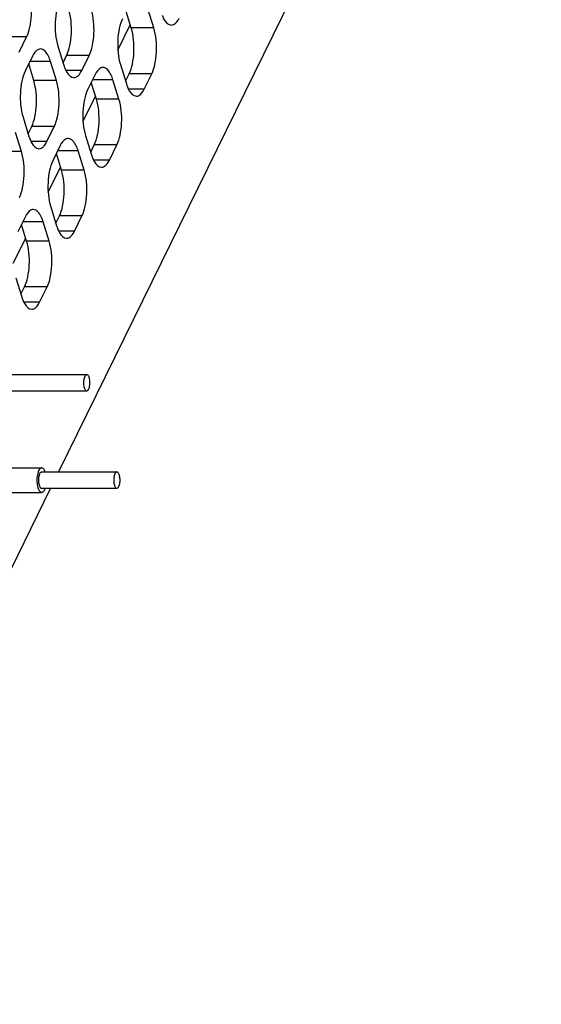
# Model space of a CAD drawing. Header units: millimetres. Extents: x 0 to 420, y 0 to 297.
# Tile 47 of 180: x 211 to 221, y 42 to 60. Entities that reach past the tile are written whole.
import ezdxf

# ---------------------------------------------------------------- set-up
doc = ezdxf.new("R2010")
doc.units = ezdxf.units.MM
doc.header["$LTSCALE"] = 23.1
doc.layers.add('ASSI', color=7, linetype='CONTINUOUS')

msp = doc.modelspace()

# ---------------------------------------------------------------- linework, layer by layer
at = {"layer": 'ASSI', "color": 7, "linetype": 'CONTINUOUS'}
for p, q in [((221.016198, 69.487342), (212.150344, 51.420632)), ((213.899027, 59.579855), (213.790097, 59.932352)), ((213.484549, 59.579855), (213.390533, 59.884091)), ((213.240281, 59.171914), (213.467517, 59.634972)), ((211.426118, 59.13638), (211.563387, 59.416104)), ((212.137851, 59.246301), (212.246781, 58.893804)), ((211.672317, 59.063607), (211.535048, 58.783882)), ((212.231867, 58.942065), (212.297837, 59.076498)), ((212.575045, 58.796774), (212.712314, 59.076498)), ((211.695034, 58.61408), (211.601018, 58.918315)), ((212.109512, 58.61408), (212.000582, 58.966577)), ((213.286778, 58.906696), (213.395708, 58.554199)), ((212.821244, 58.724001), (212.683975, 58.444277)), ((213.380794, 58.60246), (213.446764, 58.736893)), ((213.723973, 58.457168), (213.861241, 58.736893)), ((212.843961, 58.274474), (212.749945, 58.57871)), ((213.258439, 58.274474), (213.149509, 58.626971)), ((212.599693, 57.866533), (212.826929, 58.329591)), ((211.497263, 57.94092), (211.606193, 57.588423)), ((211.591279, 57.636684), (211.657249, 57.771118)), ((211.934458, 57.491393), (212.071726, 57.771118)), ((211.468924, 57.308699), (211.359994, 57.661196)), ((212.64619, 57.601315), (212.75512, 57.248818)), ((212.180656, 57.41862), (212.043387, 57.138896)), ((212.740206, 57.297079), (212.806176, 57.431512)), ((213.083385, 57.151787), (213.220654, 57.431512)), ((212.203374, 56.969093), (212.109358, 57.273329)), ((212.617851, 56.969093), (212.508921, 57.32159)), ((211.959106, 56.561152), (212.186341, 57.02421)), ((212.005602, 56.295934), (212.114532, 55.943437)), ((211.540068, 56.113239), (211.402799, 55.833515)), ((212.099618, 55.991698), (212.165588, 56.126131)), ((212.442797, 55.846407), (212.580066, 56.126131)), ((211.562786, 55.663712), (211.46877, 55.967948)), ((211.977263, 55.663712), (211.868333, 56.016209)), ((211.318518, 55.255771), (211.545753, 55.718829)), ((211.365014, 54.990553), (211.473944, 54.638056)), ((211.45903, 54.686317), (211.525, 54.82075)), ((211.802209, 54.541026), (211.939478, 54.82075)), ((211.286037, 53.211318), (212.667629, 53.211318)), ((211.286037, 52.911318), (212.667629, 52.911318)), ((208.273508, 51.495632), (211.839401, 51.495632)), ((211.839401, 51.420632), (213.220992, 51.420632)), ((212.003126, 51.120632), (204.352583, 35.530465)), ((207.737666, 51.045632), (211.839401, 51.045632)), ((211.839401, 51.120632), (213.220992, 51.120632))]:
    msp.add_line(p, q, dxfattribs=at)
at = {"layer": 'ASSI', "color": 9, "linetype": 'CONTINUOUS'}
for p, q in [((213.899027, 59.579855), (213.484549, 59.579855)), ((211.563387, 59.416104), (211.14891, 59.416104)), ((212.712314, 59.076498), (212.297837, 59.076498)), ((212.000582, 58.966577), (211.624701, 58.966577)), ((212.575045, 58.796774), (212.284908, 58.796774)), ((213.861241, 58.736893), (213.446764, 58.736893)), ((212.109512, 58.61408), (211.695034, 58.61408)), ((213.149509, 58.626971), (212.773629, 58.626971)), ((213.723973, 58.457168), (213.433835, 58.457168)), ((213.258439, 58.274474), (212.843961, 58.274474)), ((212.071726, 57.771118), (211.657249, 57.771118)), ((211.934458, 57.491393), (211.64432, 57.491393)), ((213.220654, 57.431512), (212.806176, 57.431512)), ((211.468924, 57.308699), (211.054446, 57.308699)), ((212.508921, 57.32159), (212.133041, 57.32159)), ((213.083385, 57.151787), (212.793247, 57.151787)), ((212.617851, 56.969093), (212.203374, 56.969093)), ((212.580066, 56.126131), (212.165588, 56.126131)), ((211.868333, 56.016209), (211.492453, 56.016209)), ((212.442797, 55.846407), (212.152659, 55.846407)), ((211.977263, 55.663712), (211.562786, 55.663712)), ((211.939478, 54.82075), (211.525, 54.82075)), ((211.802209, 54.541026), (211.512071, 54.541026))]:
    msp.add_line(p, q, dxfattribs=at)
at = {"layer": 'ASSI', "color": 7, "linetype": 'CONTINUOUS'}
for centre in [(212.966027, 59.115008), (214.114954, 58.775402), (212.325439, 57.809627), (213.474366, 57.470021), (212.833778, 56.164641), (212.19319, 54.85926)]:
    msp.add_arc(centre, 0.752494, 197.0952528, 201.3642162, dxfattribs=at)
for points, knots in [([(211.563387, 59.416104), (211.590997, 59.472368), (211.630951, 59.605806), (211.663614, 59.889461), (211.644898, 60.117571), (211.601172, 60.259066)], [0, 0, 0, 0, 0.219415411, 0.48151876, 1, 1, 1, 1]), ([(212.175636, 60.089263), (212.148026, 60.033), (212.108072, 59.899561), (212.075409, 59.615906), (212.094125, 59.387797), (212.137851, 59.246301)], [0, 0, 0, 0, 0.219415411, 0.48151876, 1, 1, 1, 1]), ([(212.297837, 59.076498), (212.325447, 59.132762), (212.365401, 59.2662), (212.398063, 59.549855), (212.379348, 59.777965), (212.335622, 59.919461)], [0, 0, 0, 0, 0.219415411, 0.48151876, 1, 1, 1, 1]), ([(212.712314, 59.076498), (212.739925, 59.132762), (212.779878, 59.2662), (212.812541, 59.549855), (212.793825, 59.777965), (212.7501, 59.919461)], [0, 0, 0, 0, 0.219415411, 0.48151876, 1, 1, 1, 1]), ([(213.324563, 59.749658), (213.296953, 59.693394), (213.256999, 59.559956), (213.224337, 59.276301), (213.243052, 59.048191), (213.286778, 58.906696)], [0, 0, 0, 0, 0.219415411, 0.48151876, 1, 1, 1, 1]), ([(214.054757, 59.806654), (214.064758, 59.781191), (214.096631, 59.709319), (214.16493, 59.63255), (214.219424, 59.632554)], [0, 0, 0, 0, 0.334218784, 1, 1, 1, 1]), ([(214.219424, 59.632554), (214.232712, 59.632555), (214.300173, 59.649018), (214.34086, 59.714252), (214.364561, 59.762549)], [0, 0, 0, 0, 0.19807466, 1, 1, 1, 1]), ([(213.446764, 58.736893), (213.474374, 58.793157), (213.514328, 58.926595), (213.546991, 59.21025), (213.528275, 59.438359), (213.484549, 59.579855)], [0, 0, 0, 0, 0.219415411, 0.48151876, 1, 1, 1, 1]), ([(213.861241, 58.736893), (213.888852, 58.793157), (213.928805, 58.926595), (213.961468, 59.21025), (213.942752, 59.438359), (213.899027, 59.579855)], [0, 0, 0, 0, 0.219415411, 0.48151876, 1, 1, 1, 1]), ([(211.817454, 59.193602), (211.804165, 59.193601), (211.736704, 59.177139), (211.696018, 59.111904), (211.672317, 59.063607)], [0, 0, 0, 0, 0.19807466, 1, 1, 1, 1]), ([(212.000582, 58.966577), (211.990508, 58.999177), (211.958647, 59.088105), (211.882997, 59.193607), (211.817454, 59.193602)], [0, 0, 0, 0, 0.342359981, 1, 1, 1, 1]), ([(212.265242, 58.840878), (212.275243, 58.815416), (212.307116, 58.743544), (212.375415, 58.666775), (212.429909, 58.666779)], [0, 0, 0, 0, 0.334218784, 1, 1, 1, 1]), ([(212.966381, 58.853996), (212.953092, 58.853995), (212.885632, 58.837533), (212.844945, 58.772299), (212.821244, 58.724001)], [0, 0, 0, 0, 0.19807466, 1, 1, 1, 1]), ([(213.149509, 58.626971), (213.139435, 58.659571), (213.107574, 58.7485), (213.031924, 58.854001), (212.966381, 58.853996)], [0, 0, 0, 0, 0.342359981, 1, 1, 1, 1]), ([(211.535048, 58.783882), (211.507438, 58.727619), (211.467484, 58.594181), (211.434822, 58.310526), (211.453537, 58.082416), (211.497263, 57.94092)], [0, 0, 0, 0, 0.219415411, 0.48151876, 1, 1, 1, 1]), ([(212.429909, 58.666779), (212.443197, 58.66678), (212.510658, 58.683242), (212.551344, 58.748476), (212.575045, 58.796774)], [0, 0, 0, 0, 0.19807466, 1, 1, 1, 1]), ([(211.657249, 57.771118), (211.684859, 57.827381), (211.724813, 57.960819), (211.757475, 58.244474), (211.73876, 58.472584), (211.695034, 58.61408)], [0, 0, 0, 0, 0.219415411, 0.48151876, 1, 1, 1, 1]), ([(212.071726, 57.771118), (212.099337, 57.827381), (212.13929, 57.960819), (212.171953, 58.244474), (212.153237, 58.472584), (212.109512, 58.61408)], [0, 0, 0, 0, 0.219415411, 0.48151876, 1, 1, 1, 1]), ([(213.414169, 58.501273), (213.42417, 58.475811), (213.456043, 58.403938), (213.524342, 58.327169), (213.578836, 58.327173)], [0, 0, 0, 0, 0.334218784, 1, 1, 1, 1]), ([(213.578836, 58.327173), (213.592124, 58.327174), (213.659585, 58.343637), (213.700272, 58.408871), (213.723973, 58.457168)], [0, 0, 0, 0, 0.19807466, 1, 1, 1, 1]), ([(212.683975, 58.444277), (212.656365, 58.388013), (212.616412, 58.254575), (212.583749, 57.97092), (212.602465, 57.74281), (212.64619, 57.601315)], [0, 0, 0, 0, 0.219415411, 0.48151876, 1, 1, 1, 1]), ([(212.806176, 57.431512), (212.833786, 57.487776), (212.87374, 57.621214), (212.906403, 57.904869), (212.887687, 58.132978), (212.843961, 58.274474)], [0, 0, 0, 0, 0.219415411, 0.48151876, 1, 1, 1, 1]), ([(213.220654, 57.431512), (213.248264, 57.487776), (213.288217, 57.621214), (213.32088, 57.904869), (213.302164, 58.132978), (213.258439, 58.274474)], [0, 0, 0, 0, 0.219415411, 0.48151876, 1, 1, 1, 1]), ([(212.325793, 57.548615), (212.312504, 57.548615), (212.245044, 57.532152), (212.204357, 57.466918), (212.180656, 57.41862)], [0, 0, 0, 0, 0.19807466, 1, 1, 1, 1]), ([(212.508921, 57.32159), (212.498847, 57.35419), (212.466986, 57.443119), (212.391336, 57.54862), (212.325793, 57.548615)], [0, 0, 0, 0, 0.342359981, 1, 1, 1, 1]), ([(211.624654, 57.535497), (211.634655, 57.510035), (211.666528, 57.438163), (211.734827, 57.361394), (211.789321, 57.361398)], [0, 0, 0, 0, 0.334218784, 1, 1, 1, 1]), ([(211.789321, 57.361398), (211.802609, 57.361399), (211.87007, 57.377861), (211.910756, 57.443095), (211.934458, 57.491393)], [0, 0, 0, 0, 0.19807466, 1, 1, 1, 1]), ([(211.431138, 56.465737), (211.458749, 56.522), (211.498702, 56.655438), (211.531365, 56.939093), (211.512649, 57.167203), (211.468924, 57.308699)], [0, 0, 0, 0, 0.219415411, 0.48151876, 1, 1, 1, 1]), ([(212.773581, 57.195892), (212.783582, 57.17043), (212.815455, 57.098557), (212.883754, 57.021788), (212.938248, 57.021792)], [0, 0, 0, 0, 0.334218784, 1, 1, 1, 1]), ([(212.043387, 57.138896), (212.015777, 57.082632), (211.975824, 56.949194), (211.943161, 56.665539), (211.961877, 56.437429), (212.005602, 56.295934)], [0, 0, 0, 0, 0.219415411, 0.48151876, 1, 1, 1, 1]), ([(212.938248, 57.021792), (212.951537, 57.021793), (213.018997, 57.038256), (213.059684, 57.10349), (213.083385, 57.151787)], [0, 0, 0, 0, 0.19807466, 1, 1, 1, 1]), ([(212.165588, 56.126131), (212.193198, 56.182395), (212.233152, 56.315833), (212.265815, 56.599488), (212.247099, 56.827598), (212.203374, 56.969093)], [0, 0, 0, 0, 0.219415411, 0.48151876, 1, 1, 1, 1]), ([(212.580066, 56.126131), (212.607676, 56.182395), (212.647629, 56.315833), (212.680292, 56.599488), (212.661576, 56.827598), (212.617851, 56.969093)], [0, 0, 0, 0, 0.219415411, 0.48151876, 1, 1, 1, 1]), ([(211.685205, 56.243235), (211.671916, 56.243234), (211.604456, 56.226771), (211.563769, 56.161537), (211.540068, 56.113239)], [0, 0, 0, 0, 0.19807466, 1, 1, 1, 1]), ([(211.868333, 56.016209), (211.858259, 56.048809), (211.826399, 56.137738), (211.750748, 56.243239), (211.685205, 56.243235)], [0, 0, 0, 0, 0.342359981, 1, 1, 1, 1]), ([(212.132993, 55.890511), (212.142994, 55.865049), (212.174867, 55.793176), (212.243166, 55.716408), (212.29766, 55.716411)], [0, 0, 0, 0, 0.334218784, 1, 1, 1, 1]), ([(212.29766, 55.716411), (212.310949, 55.716412), (212.378409, 55.732875), (212.419096, 55.798109), (212.442797, 55.846407)], [0, 0, 0, 0, 0.19807466, 1, 1, 1, 1]), ([(211.525, 54.82075), (211.552611, 54.877014), (211.592564, 55.010452), (211.625227, 55.294107), (211.606511, 55.522217), (211.562786, 55.663712)], [0, 0, 0, 0, 0.219415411, 0.48151876, 1, 1, 1, 1]), ([(211.939478, 54.82075), (211.967088, 54.877014), (212.007041, 55.010452), (212.039704, 55.294107), (212.020988, 55.522217), (211.977263, 55.663712)], [0, 0, 0, 0, 0.219415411, 0.48151876, 1, 1, 1, 1]), ([(211.492406, 54.58513), (211.502406, 54.559668), (211.534279, 54.487796), (211.602579, 54.411027), (211.657072, 54.411031)], [0, 0, 0, 0, 0.334218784, 1, 1, 1, 1]), ([(211.657072, 54.411031), (211.670361, 54.411031), (211.737821, 54.427494), (211.778508, 54.492728), (211.802209, 54.541026)], [0, 0, 0, 0, 0.19807466, 1, 1, 1, 1]), ([(212.667649, 53.211317), (212.654783, 53.211324), (212.635648, 53.191068), (212.622831, 53.159918), (212.613914, 53.125267), (212.609293, 53.086182), (212.608711, 53.032872), (212.614225, 52.992824), (212.621873, 52.968076)], [0, 0, 0, 0, 0.146141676, 0.258756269, 0.394959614, 0.547204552, 0.705780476, 1, 1, 1, 1]), ([(212.713385, 53.154559), (212.710868, 53.162705), (212.70524, 53.177416), (212.692987, 53.199156), (212.677471, 53.211312), (212.667649, 53.211317)], [0, 0, 0, 0, 0.335849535, 0.613123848, 1, 1, 1, 1]), ([(212.667609, 52.911318), (212.680475, 52.911312), (212.699609, 52.931568), (212.712426, 52.962717), (212.721344, 52.997369), (212.725965, 53.036454), (212.726547, 53.089763), (212.721033, 53.129811), (212.713385, 53.154559)], [0, 0, 0, 0, 0.146141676, 0.258756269, 0.394959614, 0.547204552, 0.705780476, 1, 1, 1, 1]), ([(212.621873, 52.968076), (212.62439, 52.95993), (212.630017, 52.945219), (212.642271, 52.923479), (212.657787, 52.911323), (212.667609, 52.911318)], [0, 0, 0, 0, 0.335849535, 0.613123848, 1, 1, 1, 1]), ([(211.839362, 51.49563), (211.830771, 51.495627), (211.811031, 51.487059), (211.789581, 51.458848), (211.771769, 51.418156), (211.758951, 51.366572), (211.751858, 51.307837), (211.751048, 51.227944), (211.759299, 51.16788), (211.770767, 51.13077)], [0, 0, 0, 0, 0.064760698, 0.150229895, 0.26234429, 0.397909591, 0.549425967, 0.707212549, 1, 1, 1, 1]), ([(211.839375, 51.420631), (211.826504, 51.420626), (211.807399, 51.400329), (211.794586, 51.369179), (211.785679, 51.334528), (211.781065, 51.295454), (211.780485, 51.242163), (211.786, 51.202131), (211.793645, 51.177391)], [0, 0, 0, 0, 0.146223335, 0.258866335, 0.39507081, 0.547301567, 0.705832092, 1, 1, 1, 1]), ([(211.904625, 51.420864), (211.900836, 51.431702), (211.892746, 51.451155), (211.877229, 51.47535), (211.859638, 51.491417), (211.845668, 51.495633), (211.839362, 51.49563)], [0, 0, 0, 0, 0.329304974, 0.601643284, 0.819131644, 1, 1, 1, 1]), ([(213.221013, 51.420632), (213.208147, 51.420639), (213.189012, 51.400382), (213.176195, 51.369233), (213.167278, 51.334581), (213.162657, 51.295496), (213.162074, 51.242187), (213.167588, 51.202139), (213.175236, 51.177391)], [0, 0, 0, 0, 0.146141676, 0.258756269, 0.394959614, 0.547204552, 0.705780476, 1, 1, 1, 1]), ([(213.266749, 51.363874), (213.264231, 51.37202), (213.258604, 51.386731), (213.24635, 51.408471), (213.230834, 51.420627), (213.221013, 51.420632)], [0, 0, 0, 0, 0.335849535, 0.613123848, 1, 1, 1, 1]), ([(213.220972, 51.120633), (213.233838, 51.120626), (213.252973, 51.140882), (213.26579, 51.172032), (213.274707, 51.206683), (213.279328, 51.245768), (213.279911, 51.299078), (213.274397, 51.339126), (213.266749, 51.363874)], [0, 0, 0, 0, 0.146141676, 0.258756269, 0.394959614, 0.547204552, 0.705780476, 1, 1, 1, 1]), ([(211.770767, 51.13077), (211.774544, 51.118545), (211.782762, 51.096563), (211.798907, 51.069069), (211.817476, 51.050613), (211.832653, 51.045632), (211.83944, 51.045634)], [0, 0, 0, 0, 0.332528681, 0.607195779, 0.823622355, 1, 1, 1, 1]), ([(211.793645, 51.177391), (211.796163, 51.169241), (211.801799, 51.154522), (211.814056, 51.132764), (211.829603, 51.12063), (211.839427, 51.120634)], [0, 0, 0, 0, 0.335839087, 0.613240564, 1, 1, 1, 1]), ([(211.83944, 51.045634), (211.845743, 51.045637), (211.859701, 51.049896), (211.877266, 51.065967), (211.892768, 51.09015), (211.900847, 51.109584), (211.904628, 51.120411)], [0, 0, 0, 0, 0.180913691, 0.39858187, 0.670853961, 1, 1, 1, 1]), ([(213.175236, 51.177391), (213.177754, 51.169245), (213.183381, 51.154534), (213.195635, 51.132794), (213.211151, 51.120638), (213.220972, 51.120633)], [0, 0, 0, 0, 0.335849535, 0.613123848, 1, 1, 1, 1])]:
    msp.add_open_spline(points, degree=3, knots=knots, dxfattribs=at)

doc.saveas('drawing.dxf')
